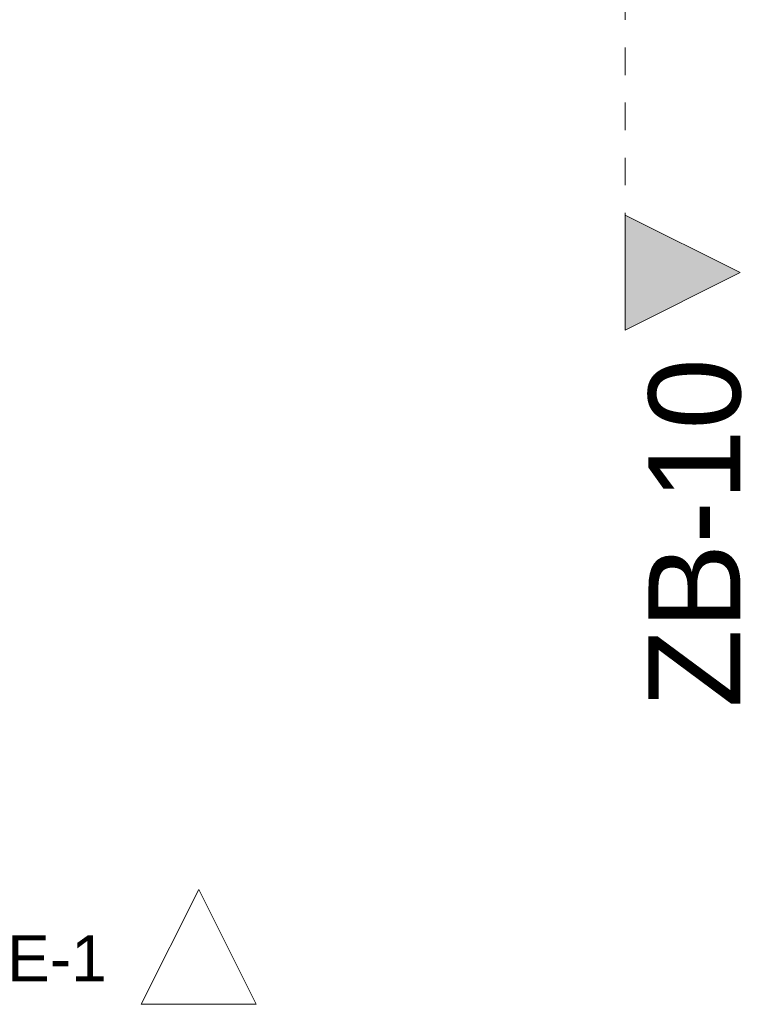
# Model space of a CAD drawing. Header units: millimetres. Extents: x 53458 to 260960, y -123310 to -87533.
# Tile 162 of 256: x 76477 to 79627, y -123310 to -119024. Entities that reach past the tile are written whole.
import ezdxf

# ---------------------------------------------------------------- set-up
doc = ezdxf.new("R2010")
doc.units = ezdxf.units.MM
doc.header["$MEASUREMENT"] = 0
doc.linetypes.add('Przerywana', pattern=[240, 120, -120])
doc.linetypes.add('Wipeout_Contour', pattern=[1000, 0, -1000])
doc.layers.add('A-Elewacje', color=7, linetype='Continuous')
doc.layers.add('A-Przekroje', color=7, linetype='Continuous')
for name, color, linetype, lineweight, true_color in [('A-Elewacje_Nr_pióra__5', 7, 'Continuous', 13, 0x40a5ff), ('A-Przekroje_Nr_pióra__5', 7, 'Continuous', 13, 0x40a5ff), ('A-Przekroje_Nr_pióra__58', 7, 'Continuous', 13, 0xdf0000)]:
    doc.layers.add(name, color=color, linetype=linetype, lineweight=lineweight, true_color=true_color)
doc.styles.add('STYL_AUTOMATYCZNY_1', font='arial.ttf')

# ---------------------------------------------------------------- blocks, each defined once
blk = doc.blocks.new('Płaszczyzna odcinająca_1', base_point=(79112.8, -96815.2))
at = {"layer": 'A-Przekroje_Nr_pióra__58', "linetype": 'Continuous', "lineweight": 13, "true_color": 0xdf0000}
blk.add_hatch(color=12, dxfattribs=at).paths.add_polyline_path([(79112.8, -120375.2), (79612.8, -120125.2), (79112.8, -119875.2)])
at = {"layer": 'A-Przekroje_Nr_pióra__5', "color": 161, "linetype": 'Przerywana', "lineweight": 13, "true_color": 0x40a5ff}
blk.add_line((79112.8, -97065.2), (79112.8, -119875.2), dxfattribs=at)
at = {"layer": 'A-Przekroje_Nr_pióra__58', "color": 12, "linetype": 'Continuous', "lineweight": 13, "true_color": 0xdf0000, "flags": 128}
blk.add_lwpolyline([(79112.8, -120375.2), (79112.8, -119875.2), (79612.8, -120125.2)], close=True, dxfattribs=at)
at = {"layer": 'A-Przekroje_Nr_pióra__58', "color": 12, "lineweight": 13, "true_color": 0xdf0000, "insert": (79619.5, -122019), "char_height": 400, "attachment_point": 7, "rotation": 90, "style": 'STYL_AUTOMATYCZNY_1'}
blk.add_mtext('\\A1;{\\pql;\\pt0;\\fArial|b0|i0|c238|p0;\\W1.000000;ZB-10}', dxfattribs=at)
blk = doc.blocks.new('Elewacja_4', base_point=(54081.6, -123309.9))
at = {"layer": 'A-Elewacje_Nr_pióra__5', "color": 161, "lineweight": 13, "true_color": 0x40a5ff, "insert": (76856.1, -123209.9), "char_height": 200, "attachment_point": 9, "style": 'STYL_AUTOMATYCZNY_1'}
blk.add_mtext('\\A1;{\\pqr;\\pt0;\\fArial|b0|i0|c238|p0;\\W1.000000;E-1}', dxfattribs=at)
at = {"color": 254, "linetype": 'Wipeout_Contour', "lineweight": 0, "ltscale": 436114.290872}
blk.add_wipeout([(77006.1, -123309.9), (77506.1, -123309.9), (77256.1, -122809.9)], dxfattribs=at).dxf.layer = 'A-Elewacje'
at = {"layer": 'A-Elewacje_Nr_pióra__5', "color": 161, "linetype": 'Continuous', "lineweight": 13, "true_color": 0x40a5ff, "flags": 128}
blk.add_lwpolyline([(77006.1, -123309.9), (77506.1, -123309.9), (77256.1, -122809.9)], close=True, dxfattribs=at)

msp = doc.modelspace()

# ---------------------------------------------------------------- block references
at = {"layer": 'A-Elewacje', "color": 151, "lineweight": 13, "true_color": 0x80c2ff}
msp.add_blockref('Elewacja_4', (54081.62, -123309.92), dxfattribs=at)
at = {"layer": 'A-Przekroje', "color": 161, "lineweight": 13, "true_color": 0x40a5ff}
msp.add_blockref('Płaszczyzna odcinająca_1', (79112.79, -96815.2), dxfattribs=at)

doc.saveas('drawing.dxf')
